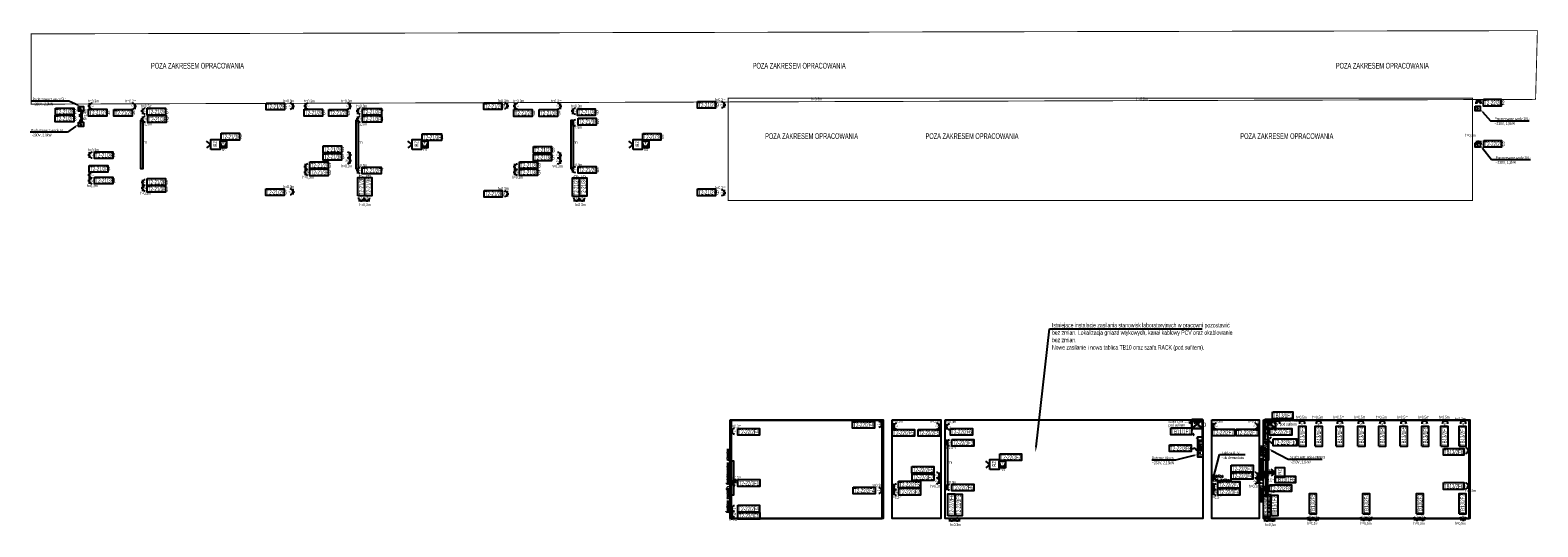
# Model space of a CAD drawing. Header units: millimetres. Extents: x -87753 to 24518, y -168099 to -8913.
# Tile 4 of 4: x -16617 to -8102, y -86170 to -83367. Entities that reach past the tile are written whole.
import ezdxf
from ezdxf import colors
from ezdxf.entities.mleader import LeaderData, LeaderLine
from ezdxf.math import Vec2, Vec3

# ---------------------------------------------------------------- set-up
doc = ezdxf.new("R2010")
doc.units = ezdxf.units.MM
doc.linetypes.add('ACAD_ISO03W100', pattern=[30, 12, -18])
doc.linetypes.add('KRESKOWA', pattern=[0.75, 0.5, -0.25])
doc.layers.get('Defpoints').update_dxf_attribs({"color": 6})
for name, color, linetype, lineweight in [('#Tekst', 7, 'Continuous', 15), ('$EL_Tekst', 7, 'Continuous', 20), ('$IT_projektowane szafy LAN salowe', 104, 'Continuous', 30)]:
    doc.layers.add(name, color=color, linetype=linetype, lineweight=lineweight)
for name, color, linetype in [('$EL_Gniazda', 142, 'Continuous'), ('$EL_kanaly_DLP', 35, 'CENT_Listwy kablowe'), ('$EL_Nr obwodu', 170, 'Continuous'), ('$EL_Wypust silowy', 202, 'Continuous'), ('$EL_Zakres-wyłączenie', 10, 'KRESKOWA'), ('E_Tablice', 6, 'Continuous'), ('E_Tekst', 7, 'Continuous')]:
    doc.layers.add(name, color=color, linetype=linetype)
doc.styles.add('ROMANS', font='romans.shx', dxfattribs={"width": 0.8})
doc.styles.get("Standard").update_dxf_attribs({"font": 'ARIALN.TTF', "width": 0.8})
doc.styles.add('XR_1001_cowent_H_przyziemie_K$0$Standard', font='simplex.shx', dxfattribs={"width": 0.8})
doc.linetypes.add('CENT_Listwy kablowe', pattern='A,250,-100,["LK",Standard,S=100,R=0,X=-100,Y=-50],-100', length=450)
doc.dimstyles.new('XR_1001_cowent_H_przyziemie_K$0$SANIT', dxfattribs={"dimscale": 100, "dimtxt": 2.3, "dimasz": 2, "dimexe": 0, "dimexo": 0, "dimgap": 0.5, "dimtad": 0, "dimzin": 1, "dimdsep": 46, "dimtxsty": 'XR_1001_cowent_H_przyziemie_K$0$Standard', "dimcen": 0, "dimdle": 1.25, "dimclrd": 256, "dimclre": 256, "dimclrt": 256, "dimadec": 0, "dimazin": 0, "dimtfac": 1.125, "dimtmove": 0, "dimatfit": 3, "dimfxl": 1.25, "dimtvp": 1, "dimlwd": -1, "dimarcsym": 0})

# ---------------------------------------------------------------- blocks, each defined once
blk = doc.blocks.new('2xgn_1f_kodowane')
at = {"linetype": 'Continuous'}
for p, q in [((-0.16, 0.08), (0.16, 0.08)), ((0, 0.08), (0, 0))]:
    blk.add_line(p, q, dxfattribs=at)
blk.add_arc((0, 0.24), 0.16, 180, 0, dxfattribs=at)
at = {"color": 1, "width": 0.6}
blk.add_text('2K', height=0.15, dxfattribs=at).set_placement((-0.077, 0.18))
blk = doc.blocks.new('2xgn 1-faz_p-t_IP20')
at = {"linetype": 'Continuous'}
for p, q in [((-0.16, 0.08), (0.16, 0.08)), ((0, 0.08), (0, 0))]:
    blk.add_line(p, q, dxfattribs=at)
blk.add_arc((0, 0.24), 0.16, 180, 0, dxfattribs=at)
at = {"color": 7, "width": 0.6}
blk.add_text('2', height=0.15, dxfattribs=at).set_placement((-0.036, 0.168))
blk = doc.blocks.new('Klimatyzacja_wewn.')
at = {"color": 7, "lineweight": 25}
blk.add_lwpolyline([(-115.8, 27.3), (0, 27.3), (0, 0), (-115.8, 0)], close=True, dxfattribs=at)
at = {"layer": 'E_Tekst', "color": 7, "linetype": 'Continuous', "style": 'ROMANS', "width": 0.7}
blk.add_text('KLIMA (w)', height=16, dxfattribs=at).set_placement((-99.7, 6.5))
blk = doc.blocks.new('gn 1-faz_p-t_IP44')
at = {"linetype": 'Continuous'}
for p, q in [((-0.16, 0.08), (0.16, 0.08)), ((0, 0.08), (0, 0))]:
    blk.add_line(p, q, dxfattribs=at)
for radius in [0.16, 0.122]:
    blk.add_arc((0, 0.24), radius, 180, 0, dxfattribs=at)
blk = doc.blocks.new('3TL+NP')
at = {"ltscale": 2}
for points in [[(0, 0), (39, 0), (39, 35), (0, 35)], [(0, 35), (39, 35), (39, 0), (0, 0)]]:
    blk.add_lwpolyline(points, close=True, dxfattribs=at)
for points in [[(0, 35), (39, 0), (39, 0)], [(0, 0), (39, 35), (39, 35)]]:
    blk.add_lwpolyline(points, dxfattribs=at)
blk = doc.blocks.new('4xGN-1f_kodowane')
at = {"linetype": 'Continuous'}
for p, q in [((-0.16, 0.08), (0.16, 0.08)), ((0, 0.08), (0, 0))]:
    blk.add_line(p, q, dxfattribs=at)
blk.add_arc((0, 0.24), 0.16, 180, 0, dxfattribs=at)
at = {"color": 1, "width": 0.6}
blk.add_text('4K', height=0.15, dxfattribs=at).set_placement((-0.077, 0.167))
blk = doc.blocks.new('G$C90C16F1A')
at = {"layer": '$IT_projektowane szafy LAN salowe'}
for p, q in [((-50, 60), (0, 0)), ((-50, 0), (0, 60))]:
    blk.add_line(p, q, dxfattribs=at)
blk.add_lwpolyline([(-50, 0), (-110, 0)], dxfattribs=at)
blk.add_lwpolyline([(-50, 60), (0, 60), (0, 0), (-50, 0)], close=True, dxfattribs=at)
at = {"layer": '$IT_projektowane szafy LAN salowe', "linetype": 'ACAD_ISO03W100'}
blk.add_arc((-53.4, 3.4), 56.7, 86.54827, 183.45173, dxfattribs=at)
blk = doc.blocks.new('wypust 1-faz')
at = {"linetype": 'Continuous'}
blk.add_hatch(color=256, dxfattribs=at).paths.add_polyline_path([(-0.11, -0.06, 1), (-0.11, 0.06, 1)])
at = {"color": 7, "linetype": 'Continuous'}
blk.add_line((-0.4, 0.04), (-0.31, -0.12), dxfattribs=at)
at = {"linetype": 'Continuous'}
for p, q in [((-0.22, 0), (-0.27, 0)), ((0, 0), (-0.22, 0)), ((0, 0), (-0.22, 0))]:
    blk.add_line(p, q, dxfattribs=at)
blk.add_circle((-0.11, 0), 0.0585, dxfattribs=at)
at = {"linetype": 'Continuous', "start_tangent": (-1, 0), "end_tangent": (-1, 0)}
blk.add_spline([(-0.27, 0), (-0.43, -0.09), (-0.56, 0.06), (-0.71, -0.01)], degree=3, dxfattribs=at)
blk = doc.blocks.new('gn_1f_kodowane')
at = {"linetype": 'Continuous'}
for p, q in [((-0.16, 0.08), (0.16, 0.08)), ((0, 0.08), (0, 0))]:
    blk.add_line(p, q, dxfattribs=at)
blk.add_arc((0, 0.24), 0.16, 180, 0, dxfattribs=at)
at = {"color": 1, "width": 0.6}
blk.add_text('K', height=0.15, dxfattribs=at).set_placement((-0.041, 0.187))
blk = doc.blocks.new('Rzutnik')
at = {"color": 7}
blk.add_lwpolyline([(-55.9, 52.2), (0, 52.2), (0, 0), (-55.9, 0)], close=True, dxfattribs=at)
for points in [[(-28, 52.2), (-47.5, 76.4)], [(-28, 52.2), (-8.4, 76.4)]]:
    blk.add_lwpolyline(points, dxfattribs=at)
at = {"insert": (-39.4, 38.1), "char_height": 20, "width": 30.636, "attachment_point": 1}
blk.add_mtext('RZ', dxfattribs=at)
blk = doc.blocks.new('Ekran')
blk.add_lwpolyline([(-275.5, 12), (0, 12), (0, 0), (-275.5, 0)], close=True)
at = {"insert": (-155.9, 35.7), "char_height": 20, "width": 30.636, "attachment_point": 1}
blk.add_mtext('E', dxfattribs=at)
blk = doc.blocks.new('podgrzewacz')
at = {"color": 7}
blk.add_lwpolyline([(-56, 52), (0, 52), (0, 0), (-56, 0)], close=True, dxfattribs=at)
blk.add_leader([(-34, 5), (-24, 32), (-36, 26), (-28, 48)], dimstyle='XR_1001_cowent_H_przyziemie_K$0$SANIT', override={"dimasz": 0.1}, dxfattribs=at)

msp = doc.modelspace()

# ---------------------------------------------------------------- linework, layer by layer
at = {"layer": '$EL_Gniazda', "color": 7}
for points in [[(-15543.5, -84030), (-15543.5, -83993.1), (-15507.9, -83993.1), (-15507.9, -84030)], [(-14406.6, -84030), (-14406.6, -83993.1), (-14371, -83993.1), (-14371, -84030)], [(-13159.3, -84030), (-13159.3, -83993.1), (-13123.6, -83993.1), (-13123.6, -84030)], [(-11143.5, -85836.3), (-11143.5, -85799.4), (-11107.9, -85799.4), (-11107.9, -85836.3)]]:
    msp.add_lwpolyline(points, close=True, dxfattribs=at)
at = {"layer": '$EL_kanaly_DLP', "ltscale": 0.1}
for points in [[(-11804.5, -85570.2), (-12657.8, -85570.2), (-12657.8, -86123.4), (-11805.2, -86123.4), (-11805.2, -85570.2)], [(-8489.8, -85570.2), (-9628.7, -85570.2), (-9628.7, -86123.4), (-8490.5, -86123.4), (-8490.5, -85570.2)]]:
    msp.add_lwpolyline(points, dxfattribs=at)
at = {"layer": '$EL_Nr obwodu', "linetype": 'Continuous', "flags": 128}
for points in [[(-15284.2, -83777.9), (-15180.9, -83777.9), (-15180.9, -83816.2), (-15284.2, -83816.2), (-15284.2, -83777.9)], [(-14053.9, -83776.6), (-13952.5, -83776.6), (-13952.5, -83815), (-14053.9, -83815), (-14053.9, -83776.6)], [(-12847.6, -83769.2), (-12746.6, -83769.2), (-12746.6, -83807.5), (-12847.6, -83807.5), (-12847.6, -83769.2)], [(-8409.4, -83756.5), (-8308.1, -83756.5), (-8308.1, -83794.9), (-8409.4, -83794.9), (-8409.4, -83756.5)], [(-16475, -83846.6), (-16371.1, -83846.6), (-16371.1, -83885), (-16475, -83885), (-16475, -83846.6)], [(-16474.2, -83807.2), (-16370.3, -83807.2), (-16370.3, -83845.5), (-16474.2, -83845.5), (-16474.2, -83807.2)], [(-16287, -83813.1), (-16183.2, -83813.1), (-16183.2, -83851.4), (-16287, -83851.4), (-16287, -83813.1)], [(-16143.9, -83814.3), (-16040.1, -83814.3), (-16040.1, -83852.7), (-16143.9, -83852.7), (-16143.9, -83814.3)], [(-15955.5, -83807.9), (-15851.6, -83807.9), (-15851.6, -83846.2), (-15955.5, -83846.2), (-15955.5, -83807.9)], [(-15068.8, -83813.5), (-14965.5, -83813.5), (-14965.5, -83851.8), (-15068.8, -83851.8), (-15068.8, -83813.5)], [(-14929.4, -83814.7), (-14826.1, -83814.7), (-14826.1, -83853), (-14929.4, -83853), (-14929.4, -83814.7)], [(-14740.7, -83808.7), (-14633, -83808.7), (-14633, -83847), (-14740.7, -83847), (-14740.7, -83808.7)], [(-13884.7, -83815), (-13782.4, -83815), (-13782.4, -83853.3), (-13884.7, -83853.3), (-13884.7, -83815)], [(-13741.6, -83815), (-13639.3, -83815), (-13639.3, -83853.3), (-13741.6, -83853.3), (-13741.6, -83815)], [(-13526.5, -83810.1), (-13425.4, -83810.1), (-13425.4, -83848.4), (-13526.5, -83848.4), (-13526.5, -83810.1)], [(-14962.1, -84020.1), (-14858.8, -84020.1), (-14858.8, -84058.5), (-14962.1, -84058.5), (-14962.1, -84020.1)], [(-13774.1, -84023.5), (-13671.8, -84023.5), (-13671.8, -84061.8), (-13774.1, -84061.8), (-13774.1, -84023.5)], [(-8407.8, -83989.3), (-8306.5, -83989.3), (-8306.5, -84027.6), (-8407.8, -84027.6), (-8407.8, -83989.3)], [(-16254, -84053), (-16150.1, -84053), (-16150.1, -84091.4), (-16254, -84091.4), (-16254, -84053)], [(-15036.5, -84110.1), (-14933.2, -84110.1), (-14933.2, -84148.4), (-15036.5, -84148.4), (-15036.5, -84110.1)], [(-13853.6, -84109.6), (-13751.3, -84109.6), (-13751.3, -84148), (-13853.6, -84148), (-13853.6, -84109.6)], [(-16282.7, -84130.3), (-16178.8, -84130.3), (-16178.8, -84168.6), (-16282.7, -84168.6), (-16282.7, -84130.3)], [(-15956.4, -84204.4), (-15852.6, -84204.4), (-15852.6, -84242.7), (-15956.4, -84242.7), (-15956.4, -84204.4)], [(-14766.4, -84302.3), (-14766.4, -84199), (-14728, -84199), (-14728, -84302.3), (-14766.4, -84302.3)], [(-14741.6, -84140.2), (-14633.9, -84140.2), (-14633.9, -84178.5), (-14741.6, -84178.5), (-14741.6, -84140.2)], [(-13553.8, -84304.9), (-13553.8, -84200.9), (-13515.5, -84200.9), (-13515.5, -84304.9), (-13553.8, -84304.9)], [(-13522.2, -84136), (-13421.1, -84136), (-13421.1, -84174.3), (-13522.2, -84174.3), (-13522.2, -84136)], [(-15286.1, -84261.7), (-15182.8, -84261.7), (-15182.8, -84300), (-15286.1, -84300), (-15286.1, -84261.7)], [(-14053.3, -84271.1), (-13951.2, -84271.1), (-13951.2, -84309.5), (-14053.3, -84309.5), (-14053.3, -84271.1)], [(-12847.6, -84262.9), (-12746.6, -84262.9), (-12746.6, -84301.2), (-12847.6, -84301.2), (-12847.6, -84262.9)], [(-11972.3, -85574.9), (-11848.5, -85574.9), (-11848.5, -85613.2), (-11972.3, -85613.2), (-11972.3, -85574.9)], [(-12620.6, -85614.5), (-12497.1, -85614.5), (-12497.1, -85652.8), (-12620.6, -85652.8), (-12620.6, -85614.5)], [(-11745.7, -85619.9), (-11621.9, -85619.9), (-11621.9, -85658.2), (-11745.7, -85658.2), (-11745.7, -85619.9)], [(-11602.4, -85620.6), (-11478.6, -85620.6), (-11478.6, -85659), (-11602.4, -85659), (-11602.4, -85620.6)], [(-11419, -85614.5), (-11295.2, -85614.5), (-11295.2, -85652.9), (-11419, -85652.9), (-11419, -85614.5)], [(-9939.4, -85618.1), (-9815.6, -85618.1), (-9815.6, -85656.4), (-9939.4, -85656.4), (-9939.4, -85618.1)], [(-9805.2, -85618.5), (-9681.4, -85618.5), (-9681.4, -85656.8), (-9805.2, -85656.8), (-9805.2, -85618.5)], [(-9615, -85614.4), (-9491.3, -85614.4), (-9491.3, -85652.7), (-9615, -85652.7), (-9615, -85614.4)], [(-10182.7, -85706.8), (-10058.9, -85706.8), (-10058.9, -85745.2), (-10182.7, -85745.2), (-10182.7, -85706.8)], [(-9595.9, -85673.8), (-9463.4, -85673.8), (-9463.4, -85712.2), (-9595.9, -85712.2), (-9595.9, -85673.8)], [(-11636.5, -85828.9), (-11512.7, -85828.9), (-11512.7, -85867.2), (-11636.5, -85867.2), (-11636.5, -85828.9)], [(-9833.9, -85822.9), (-9710.1, -85822.9), (-9710.1, -85861.2), (-9833.9, -85861.2), (-9833.9, -85822.9)], [(-11712.6, -85912.3), (-11588.8, -85912.3), (-11588.8, -85950.7), (-11712.6, -85950.7), (-11712.6, -85912.3)], [(-9908.6, -85913.7), (-9784.8, -85913.7), (-9784.8, -85952.1), (-9908.6, -85952.1), (-9908.6, -85913.7)], [(-11968, -85946.1), (-11844.7, -85946.1), (-11844.7, -85984.4), (-11968, -85984.4), (-11968, -85946.1)], [(-11433.2, -86108.4), (-11433.2, -85984.6), (-11394.9, -85984.6), (-11394.9, -86108.4), (-11433.2, -86108.4)], [(-11411.9, -85928.3), (-11288.1, -85928.3), (-11288.1, -85966.6), (-11411.9, -85966.6), (-11411.9, -85928.3)], [(-9651, -86112.2), (-9651, -85988.4), (-9612.7, -85988.4), (-9612.7, -86112.2), (-9651, -86112.2)], [(-9617, -85932.9), (-9493.2, -85932.9), (-9493.2, -85971.2), (-9617, -85971.2), (-9617, -85932.9)], [(-12620.6, -86048.6), (-12497, -86048.6), (-12497, -86086.9), (-12620.6, -86086.9), (-12620.6, -86048.6)]]:
    msp.add_lwpolyline(points, dxfattribs=at)
at = {"layer": '$EL_Nr obwodu', "color": 10, "linetype": 'Continuous', "flags": 128}
for points in [[(-15953, -83849.1), (-15849.2, -83849.1), (-15849.2, -83887.4), (-15953, -83887.4), (-15953, -83849.1)], [(-14740.7, -83848.1), (-14633, -83848.1), (-14633, -83886.5), (-14740.7, -83886.5), (-14740.7, -83848.1)], [(-13522.2, -83863.9), (-13421.1, -83863.9), (-13421.1, -83902.2), (-13522.2, -83902.2), (-13522.2, -83863.9)], [(-15538.4, -83949), (-15434.6, -83949), (-15434.6, -83987.3), (-15538.4, -83987.3), (-15538.4, -83949)], [(-14402.2, -83951.1), (-14294.5, -83951.1), (-14294.5, -83989.4), (-14402.2, -83989.4), (-14402.2, -83951.1)], [(-13156.9, -83949.4), (-13055.9, -83949.4), (-13055.9, -83987.7), (-13156.9, -83987.7), (-13156.9, -83949.4)], [(-14961.7, -84062), (-14858.3, -84062), (-14858.3, -84100.3), (-14961.7, -84100.3), (-14961.7, -84062)], [(-13774.6, -84065.8), (-13672.3, -84065.8), (-13672.3, -84104.1), (-13774.6, -84104.1), (-13774.6, -84065.8)], [(-16252.9, -84195.6), (-16149, -84195.6), (-16149, -84233.9), (-16252.9, -84233.9), (-16252.9, -84195.6)], [(-15036.8, -84150.2), (-14933.5, -84150.2), (-14933.5, -84188.5), (-15036.8, -84188.5), (-15036.8, -84150.2)], [(-14725.9, -84302.2), (-14725.9, -84198.8), (-14687.5, -84198.8), (-14687.5, -84302.2), (-14725.9, -84302.2)], [(-13853.8, -84149.4), (-13751.5, -84149.4), (-13751.5, -84187.7), (-13853.8, -84187.7), (-13853.8, -84149.4)], [(-13512, -84304.6), (-13512, -84200.6), (-13473.7, -84200.6), (-13473.7, -84304.6), (-13512, -84304.6)], [(-15956.9, -84243.7), (-15853, -84243.7), (-15853, -84282), (-15956.9, -84282), (-15956.9, -84243.7)], [(-9598.4, -85521.8), (-9484.8, -85521.8), (-9484.8, -85560.1), (-9600.5, -85560.1), (-9600.5, -85521.8)], [(-10174.5, -85612.1), (-10058.8, -85612.1), (-10058.8, -85650.4), (-10174.5, -85650.4), (-10174.5, -85612.1)], [(-9450.9, -85714.8), (-9450.9, -85601.2), (-9412.6, -85601.2), (-9412.6, -85716.9), (-9450.9, -85716.9)], [(-9358.8, -85714.8), (-9358.8, -85601.2), (-9320.5, -85601.2), (-9320.5, -85716.9), (-9358.8, -85716.9)], [(-9240.2, -85714.8), (-9240.2, -85601.2), (-9201.8, -85601.2), (-9201.8, -85716.9), (-9240.2, -85716.9)], [(-9117.9, -85714.8), (-9117.9, -85601.2), (-9079.5, -85601.2), (-9079.5, -85716.9), (-9117.9, -85716.9)], [(-9000.4, -85714.8), (-9000.4, -85601.2), (-8962.1, -85601.2), (-8962.1, -85716.9), (-9000.4, -85716.9)], [(-8878.5, -85714.8), (-8878.5, -85601.2), (-8840.1, -85601.2), (-8840.1, -85716.9), (-8878.5, -85716.9)], [(-8757.1, -85714.8), (-8757.1, -85601.2), (-8718.8, -85601.2), (-8718.8, -85716.9), (-8757.1, -85716.9)], [(-8648.9, -85714.8), (-8648.9, -85601.2), (-8610.5, -85601.2), (-8610.5, -85716.9), (-8648.9, -85716.9)], [(-8546.5, -85714.8), (-8546.5, -85601.2), (-8508.2, -85601.2), (-8508.2, -85716.9), (-8546.5, -85716.9)], [(-11410.7, -85676.4), (-11287.7, -85676.4), (-11287.7, -85714.8), (-11410.7, -85714.8), (-11410.7, -85676.4)], [(-8632.9, -85727.8), (-8519.3, -85727.8), (-8519.3, -85766.2), (-8635, -85766.2), (-8635, -85727.8)], [(-11140.4, -85757.1), (-11017.4, -85757.1), (-11017.4, -85795.5), (-11140.4, -85795.5), (-11140.4, -85757.1)], [(-12619.3, -85903.8), (-12496.3, -85903.8), (-12496.3, -85942.2), (-12619.3, -85942.2), (-12619.3, -85903.8)], [(-11636.3, -85870.1), (-11513.3, -85870.1), (-11513.3, -85908.4), (-11636.3, -85908.4), (-11636.3, -85870.1)], [(-9833.7, -85863), (-9710.7, -85863), (-9710.7, -85901.4), (-9833.7, -85901.4), (-9833.7, -85863)], [(-9584.1, -85883.2), (-9470.4, -85883.2), (-9470.4, -85921.5), (-9586.1, -85921.5), (-9586.1, -85883.2)], [(-11711.5, -85952.7), (-11588.4, -85952.7), (-11588.4, -85991), (-11711.5, -85991), (-11711.5, -85952.7)], [(-11392.3, -86108.2), (-11392.3, -85985.2), (-11353.9, -85985.2), (-11353.9, -86108.2), (-11392.3, -86108.2)], [(-9908.4, -85953.7), (-9785.3, -85953.7), (-9785.3, -85992.1), (-9908.4, -85992.1), (-9908.4, -85953.7)], [(-9608.7, -86105), (-9608.7, -85991.4), (-9570.4, -85991.4), (-9570.4, -86107.1), (-9608.7, -86107.1)], [(-9391.7, -86095.8), (-9391.7, -85982.2), (-9353.4, -85982.2), (-9353.4, -86097.8), (-9391.7, -86097.8)], [(-9090.5, -86095.8), (-9090.5, -85982.2), (-9052.2, -85982.2), (-9052.2, -86097.8), (-9090.5, -86097.8)], [(-8787.2, -86095.8), (-8787.2, -85982.2), (-8748.9, -85982.2), (-8748.9, -86097.8), (-8787.2, -86097.8)], [(-8632.9, -85920.7), (-8519.3, -85920.7), (-8519.3, -85959), (-8635, -85959), (-8635, -85920.7)], [(-8546.5, -86095.8), (-8546.5, -85982.2), (-8508.2, -85982.2), (-8508.2, -86097.8), (-8546.5, -86097.8)], [(-12619.3, -86088.9), (-12496.3, -86088.9), (-12496.3, -86127.2), (-12619.3, -86127.2), (-12619.3, -86088.9)]]:
    msp.add_lwpolyline(points, dxfattribs=at)
at = {"layer": '$EL_Zakres-wyłączenie', "ltscale": 100, "const_width": 5}
for points in [[(-16611.3, -83387.6), (-8104.4, -83369.3), (-8114.7, -83757.4), (-16611, -83784.4)], [(-12674.2, -83751), (-8471.1, -83751), (-8471.1, -84328), (-12674.2, -84328)]]:
    msp.add_lwpolyline(points, close=True, dxfattribs=at)
at = {"layer": 'Defpoints'}
for points in [[(-12662.8, -85565.4), (-11800, -85565.4), (-11800, -86123.4), (-12662.8, -86123.4)], [(-11747.8, -85565.4), (-11473.8, -85565.4), (-11473.8, -86122.4), (-11747.8, -86122.4)], [(-11448.8, -85565.4), (-9994.7, -85565.4), (-9994.7, -86123.4), (-11448.8, -86123.4)], [(-9942.5, -85565.4), (-9675.9, -85565.4), (-9675.9, -86122.4), (-9942.5, -86122.4)], [(-9650.9, -85565.4), (-8485.3, -85565.4), (-8485.3, -86123.5), (-9650.9, -86123.5)]]:
    msp.add_lwpolyline(points, close=True, dxfattribs=at)
at = {"layer": 'E_Tablice'}
msp.add_lwpolyline([(-12662.8, -85797.1), (-12644.7, -85797.1), (-12644.7, -85991.9), (-12662.8, -85991.9)], close=True, dxfattribs=at)
at = {"layer": 'E_Tablice', "color": 6}
for points in [[(-9584, -85858.9), (-9650.9, -85858.9)], [(-9584, -85868.2), (-9650.9, -85868.2)]]:
    msp.add_lwpolyline(points, dxfattribs=at)

# ---------------------------------------------------------------- block references
at = {"layer": '$EL_Gniazda', "xscale": 100, "yscale": 100, "zscale": 100}
for name, p, rotation in [('2xgn 1-faz_p-t_IP20', (-16290.8, -83795.3), 270), ('2xgn 1-faz_p-t_IP20', (-16016.2, -83796.1), 89.99999999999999), ('2xgn 1-faz_p-t_IP20', (-15124.1, -83795.7), 89.99999999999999), ('2xgn 1-faz_p-t_IP20', (-15071.9, -83795.3), 270), ('2xgn 1-faz_p-t_IP20', (-14801.3, -83796.1), 89.99999999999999), ('2xgn 1-faz_p-t_IP20', (-13913.7, -83793.6), 89.99999999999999), ('2xgn 1-faz_p-t_IP20', (-13888.7, -83795.3), 270), ('2xgn 1-faz_p-t_IP20', (-13614.1, -83796.1), 89.99999999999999), ('2xgn 1-faz_p-t_IP20', (-12687.8, -83787.9), 89.99999999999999), ('gn 1-faz_p-t_IP44', (-8436.8, -83759.1), 180), ('gn 1-faz_p-t_IP44', (-16315.8, -83831.5), 90), ('gn 1-faz_p-t_IP44', (-16315.8, -83865), 90), ('2xgn 1-faz_p-t_IP20', (-15991.1, -83824), 270), ('gn_1f_kodowane', (-15991.1, -83869.7), 270), ('2xgn 1-faz_p-t_IP20', (-14776.4, -83824), 270), ('gn_1f_kodowane', (-14776.4, -83869.7), 270), ('2xgn 1-faz_p-t_IP20', (-13561.8, -83824), 270), ('gn_1f_kodowane', (-13561.8, -83889.3), 270), ('gn 1-faz_p-t_IP44', (-8436.8, -83989.1), 180), ('2xgn 1-faz_p-t_IP20', (-16290.8, -84071.8), 270), ('2xgn 1-faz_p-t_IP20', (-15071.9, -84137.3), 270), ('2xgn_1f_kodowane', (-14801.4, -84103.3), 89.99999999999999), ('2xgn 1-faz_p-t_IP20', (-14801.4, -84071.3), 89.99999999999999), ('2xgn 1-faz_p-t_IP20', (-13888.7, -84137.3), 270), ('2xgn_1f_kodowane', (-13614, -84104.3), 89.99999999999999), ('2xgn 1-faz_p-t_IP20', (-13614, -84072.3), 89.99999999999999), ('2xgn 1-faz_p-t_IP20', (-16290.8, -84185.2), 270), ('2xgn_1f_kodowane', (-16290.8, -84217.2), 270), ('2xgn 1-faz_p-t_IP20', (-15990.6, -84226.9), 270), ('2xgn_1f_kodowane', (-15071.9, -84169.3), 270), ('2xgn 1-faz_p-t_IP20', (-14776.4, -84159), 270), ('2xgn_1f_kodowane', (-13888.7, -84169.3), 270), ('2xgn 1-faz_p-t_IP20', (-13561.8, -84154.2), 270), ('2xgn_1f_kodowane', (-15990.6, -84258.9), 270), ('2xgn 1-faz_p-t_IP20', (-15124.1, -84279.1), 89.99999999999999), ('2xgn 1-faz_p-t_IP20', (-13913.7, -84289.7), 89.99999999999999), ('2xgn 1-faz_p-t_IP20', (-12687.8, -84284.1), 89.99999999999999), ('2xgn 1-faz_p-t_IP20', (-11800, -85591.5), 89.99999999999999), ('gn_1f_kodowane', (-10053.1, -85565.4), 180), ('gn_1f_kodowane', (-9574.2, -85565.4), 180), ('2xgn_1f_kodowane', (-9432.4, -85565.4), 180), ('2xgn_1f_kodowane', (-9339.9, -85565.4), 180), ('2xgn_1f_kodowane', (-9219.9, -85565.4), 180), ('2xgn_1f_kodowane', (-9101.1, -85565.4), 180), ('2xgn_1f_kodowane', (-8980.2, -85565.4), 180), ('2xgn_1f_kodowane', (-8860.4, -85565.4), 180), ('2xgn_1f_kodowane', (-8741.5, -85565.4), 180), ('2xgn_1f_kodowane', (-8625.6, -85565.4), 180), ('2xgn_1f_kodowane', (-8523.1, -85565.4), 180), ('2xgn 1-faz_p-t_IP20', (-12662.8, -85630.4), 270), ('2xgn 1-faz_p-t_IP20', (-11747.8, -85601.6), 270), ('2xgn 1-faz_p-t_IP20', (-11473.3, -85602.4), 89.99999999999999), ('2xgn 1-faz_p-t_IP20', (-11448.8, -85605.1), 270), ('2xgn 1-faz_p-t_IP20', (-9942.5, -85601.6), 270), ('2xgn 1-faz_p-t_IP20', (-9675.9, -85602.4), 89.99999999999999), ('2xgn 1-faz_p-t_IP20', (-9650.9, -85630.4), 270), ('gn_1f_kodowane', (-11448.8, -85695.6), 270), ('2xgn_1f_kodowane', (-8486.1, -85739.2), 90), ('2xgn_1f_kodowane', (-12658.8, -85920.4), 270), ('2xgn_1f_kodowane', (-11473.8, -85910.5), 89.99999999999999), ('2xgn 1-faz_p-t_IP20', (-11473.8, -85878.5), 89.99999999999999), ('2xgn_1f_kodowane', (-9675.9, -85910.5), 89.99999999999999), ('2xgn 1-faz_p-t_IP20', (-9675.9, -85878.5), 89.99999999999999), ('2xgn_1f_kodowane', (-9650.9, -85880.9), 270), ('2xgn 1-faz_p-t_IP20', (-11800, -85964.4), 89.99999999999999), ('2xgn 1-faz_p-t_IP20', (-11747.8, -85943.7), 270), ('2xgn_1f_kodowane', (-11747.8, -85975.7), 270), ('2xgn 1-faz_p-t_IP20', (-11448.8, -85947), 270), ('2xgn 1-faz_p-t_IP20', (-9942.5, -85943.7), 270), ('2xgn_1f_kodowane', (-9942.5, -85975.7), 270), ('2xgn 1-faz_p-t_IP20', (-9650.9, -85954.3), 270), ('2xgn_1f_kodowane', (-8486.1, -85938.8), 90), ('2xgn 1-faz_p-t_IP20', (-12662.8, -86067.1), 270), ('2xgn_1f_kodowane', (-12662.8, -86099.1), 270)]:
    msp.add_blockref(name, p, dxfattribs=dict(at, rotation=rotation))
for name, p in [('gn_1f_kodowane', (-15525.7, -84030)), ('gn_1f_kodowane', (-14388.8, -84030)), ('gn_1f_kodowane', (-13141.5, -84030)), ('2xgn 1-faz_p-t_IP20', (-14747.2, -84336.1)), ('2xgn_1f_kodowane', (-14715.2, -84336.1)), ('2xgn 1-faz_p-t_IP20', (-13532.1, -84336.1)), ('2xgn_1f_kodowane', (-13500.1, -84336.1)), ('gn_1f_kodowane', (-11125.7, -85836.3)), ('2xgn 1-faz_p-t_IP20', (-11412.5, -86142.4)), ('2xgn_1f_kodowane', (-11380.5, -86142.4)), ('2xgn 1-faz_p-t_IP20', (-9632.7, -86142.4)), ('2xgn_1f_kodowane', (-9600.7, -86142.4)), ('2xgn_1f_kodowane', (-9354.8, -86137.4)), ('2xgn_1f_kodowane', (-9054.6, -86137.4)), ('2xgn_1f_kodowane', (-8754, -86137.4))]:
    msp.add_blockref(name, p, dxfattribs=at)
at = {"layer": '$EL_Gniazda', "xscale": 100, "yscale": 100}
for p in [(-9386.8, -86137.4), (-9086.6, -86137.4), (-8785.8, -86137.4), (-8524.3, -86137.4)]:
    msp.add_blockref('4xGN-1f_kodowane', p, dxfattribs=at)
at = {"layer": '$EL_Wypust silowy', "xscale": 80, "yscale": 80, "zscale": 0.1}
msp.add_blockref('wypust 1-faz', (-9994.7, -85730.1), dxfattribs=at)
at = {"layer": '$EL_Wypust silowy', "xscale": 80, "yscale": 80, "zscale": 0.1, "rotation": 180}
msp.add_blockref('wypust 1-faz', (-9650.9, -85692.8), dxfattribs=at)
at = {"layer": '$IT_projektowane szafy LAN salowe', "rotation": 90.00000000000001}
msp.add_blockref('G$C90C16F1A', (-9995.7, -85565.1), dxfattribs=at)
at = {"layer": '$IT_projektowane szafy LAN salowe', "xscale": -1, "rotation": 270}
msp.add_blockref('G$C90C16F1A', (-9643.3, -85565.1), dxfattribs=at)
at = {"color": 6, "lineweight": 90, "xscale": 0.5, "yscale": 0.5, "zscale": 0.5}
for p in [(-16316.2, -83824), (-8427.4, -83821.6), (-16315.8, -83911.3), (-8427.4, -84027.9)]:
    msp.add_blockref('podgrzewacz', p, dxfattribs=at)
at = {"layer": 'E_Tablice', "color": 6, "lineweight": 90}
for name, p, rotation in [('Ekran', (-15992.1, -84149.8), 270), ('Ekran', (-14776.4, -84149.8), 270), ('Ekran', (-13561.8, -84149.8), 270), ('Rzutnik', (-15543.9, -83984.1), 89.99999999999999), ('Rzutnik', (-14406.6, -83984.1), 89.99999999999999), ('Rzutnik', (-13159.7, -83984.1), 89.99999999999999), ('Ekran', (-11448.8, -85956.1), 270), ('Klimatyzacja_wewn.', (-10022.1, -85777.6), 270), ('Klimatyzacja_wewn.', (-9623.5, -85677.6), 89.99999999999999), ('Ekran', (-9650.9, -85998.7), 270), ('Rzutnik', (-11143.9, -85790.4), 89.99999999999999), ('Rzutnik', (-9531.8, -85835.5), 89.99999999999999)]:
    msp.add_blockref(name, p, dxfattribs=dict(at, rotation=rotation))
at = {"layer": 'E_Tablice', "yscale": 0.3, "zscale": 10}
for p, rotation in [((-9999.5, -85565.4), 180), ((-9599.7, -85565.4), 180), ((-9932, -85965.6), 90)]:
    msp.add_blockref('3TL+NP', p, dxfattribs=dict(at, rotation=rotation))

# ---------------------------------------------------------------- texts
at = {"layer": '$EL_Nr obwodu', "color": 7, "width": 0.7}
for s, p in [('T2-21/2F5', (-15279.9, -83810)), ('T2-21/2F7', (-14049.6, -83808.8)), ('T2-21/2F9', (-12843.4, -83801.3)), ('T2-22/2F2', (-8405.2, -83788.6)), ('T2-21/2F3', (-16470.7, -83878.7)), ('T2-21/2F2', (-16469.9, -83839.3)), ('T2-21/2F4', (-16282.7, -83845.2)), ('T2-21/2F4', (-16139.6, -83846.4)), ('T2-21/2F5', (-15951.2, -83840)), ('T2-21/2F6', (-15064.5, -83845.6)), ('T2-21/2F6', (-14925.1, -83846.8)), ('T2-21/2F7', (-14736.4, -83840.8)), ('T2-21/2F8', (-13880.4, -83847.1)), ('T2-21/2F8', (-13737.3, -83847.1)), ('T2-21/2F9', (-13522.2, -83842.2)), ('T2-21/2F6', (-14957.8, -84052.2)), ('T2-21/2F8', (-13769.8, -84055.6)), ('T2-22/2F3', (-8403.5, -84021.4)), ('T2-21/2F4', (-16249.7, -84085.1)), ('T2-21/2F6', (-15032.2, -84142.2)), ('T2-21/2F8', (-13849.3, -84141.7)), ('T2-21/2F4', (-16278.4, -84162.4)), ('T2-21/2F5', (-15952.1, -84236.5)), ('T2-21/2F7', (-14737.3, -84172.3)), ('T2-21/2F9', (-13517.9, -84168.1)), ('T2-21/2F5', (-15281.8, -84293.8)), ('T2-21/2F7', (-14049, -84303.3)), ('T2-21/2F9', (-12843.4, -84295)), ('T2-22/2F4', (-12616.3, -85646.6)), ('T2-22/2F4', (-11968, -85607)), ('T2-22/2F5', (-11741.4, -85652)), ('T2-22/2F5', (-11598.2, -85652.7)), ('T2-22/2F6', (-11414.7, -85646.6)), ('T2-22/2F7', (-9935.1, -85650.2)), ('T2-22/2F7', (-9800.9, -85650.6)), ('T2-22/2F8', (-9610.8, -85646.5)), ('T2-22/2F9', (-10178.4, -85739)), ('T2-22/2F10', (-9591.6, -85705.9)), ('T2-22/2F7', (-9829.6, -85855)), ('T2-22/2F5', (-11632.2, -85861)), ('T2-22/2F4', (-11963.7, -85978.2)), ('T2-22/2F5', (-11708.3, -85944.5)), ('T2-22/2F6', (-11407.6, -85960.4)), ('T2-22/2F7', (-9904.3, -85945.8)), ('T2-22/2F8', (-9612.7, -85965)), ('T2-22/2F4', (-12616.3, -86080.7))]:
    msp.add_text(s, height=25, dxfattribs=at).set_placement(p)
at = {"layer": '$EL_Nr obwodu', "color": 7, "linetype": 'Continuous', "width": 0.7}
for s, p in [('T2-21/3F2', (-15948.7, -83881.2)), ('T2-21/3F4', (-14736.4, -83880.2)), ('T2-21/3F6', (-13517.9, -83896)), ('T2-21/3F2', (-15534.1, -83981.1)), ('T2-21/3F4', (-14397.9, -83983.2)), ('T2-21/3F6', (-13152.6, -83981.5)), ('T2-21/3F3', (-14957.4, -84094.1)), ('T2-21/3F5', (-13770.3, -84097.9)), ('T2-21/3F1', (-16248.6, -84227.7)), ('T2-21/3F3', (-15032.5, -84182.3)), ('T2-21/3F5', (-13849.5, -84181.5)), ('T2-21/3F1', (-15952.6, -84275.8)), ('TB13/1F1', (-9598.3, -85553.9)), ('TB11/1F1', (-10172.3, -85644.2)), ('T2-22/3F3', (-11406.4, -85708.5)), ('TB13/2F6', (-8632.8, -85760)), ('T2-22/3F3', (-11136.2, -85789.3)), ('T2-22/3F1', (-12615, -85935.9)), ('T2-22/3F2', (-11632, -85902.2)), ('T2-22/3F4', (-9829.4, -85895.1)), ('TB13/1F6', (-9584, -85915.3)), ('T2-22/3F2', (-11707.2, -85984.8)), ('T2-22/3F4', (-9904.1, -85985.8)), ('TB13/2F6', (-8632.8, -85952.8)), ('T2-22/3F1', (-12615, -86121))]:
    msp.add_text(s, height=25, dxfattribs=at).set_placement(p)
at = {"layer": '$EL_Nr obwodu', "color": 7, "width": 0.7}
for s, p in [('T2-21/2F7', (-14734.3, -84298)), ('T2-21/2F9', (-13521.7, -84300.6)), ('T2-22/2F6', (-11401.1, -86104.1)), ('T2-22/2F8', (-9618.9, -86107.9))]:
    msp.add_text(s, height=25, rotation=90, dxfattribs=at).set_placement(p)
at = {"layer": '$EL_Nr obwodu', "color": 7, "linetype": 'Continuous', "width": 0.7}
for s, p in [('T2-21/3F3', (-14693.8, -84297.9)), ('T2-21/3F5', (-13479.9, -84300.3)), ('TB13/1F3', (-9418.8, -85714.7)), ('TB13/1F3', (-9326.7, -85714.7)), ('TB13/1F4', (-9208.1, -85714.7)), ('TB13/1F4', (-9085.8, -85714.7)), ('TB13/1F5', (-8968.3, -85714.7)), ('TB13/1F5', (-8846.4, -85714.7)), ('TB13/1F5', (-8725, -85714.7)), ('TB13/2F1', (-8616.8, -85714.7)), ('TB13/2F1', (-8514.4, -85714.7)), ('T2-22/3F3', (-11360.2, -86103.9)), ('TB13/1F2', (-9576.6, -86104.9)), ('TB13/2F5', (-9359.6, -86095.7)), ('TB13/2F4', (-9058.4, -86095.7)), ('TB13/2F3', (-8755.1, -86095.7)), ('TB13/2F2', (-8514.4, -86095.7))]:
    msp.add_text(s, height=25, rotation=90, dxfattribs=at).set_placement(p)
at = {"layer": '$EL_Tekst', "color": 7, "width": 0.8}
for s, p in [('h=0,3m', (-16290, -83775)), ('h=0,3m', (-16078.7, -83775)), ('h=0,3m', (-15990.1, -83803.7)), ('h=0,3m', (-15186.6, -83774.6)), ('h=0,3m', (-15071.1, -83775)), ('h=0,3m', (-14859.8, -83775)), ('h=0,3m', (-14775.4, -83803.7)), ('h=0,3m', (-13976.2, -83772.4)), ('h=0,3m', (-13888, -83775)), ('h=0,3m', (-13676.6, -83775)), ('h=0,3m', (-13560.8, -83803.7)), ('h=0,3m', (-12750.3, -83766.8)), ('h=0,3m', (-12206.8, -83762.2)), ('h=0,3m', (-10368.3, -83762.2)), ('h=2,5m', (-15991.8, -83904)), ('h=2,5m', (-14777.2, -83904)), ('h=2,5m', (-13562.5, -83923.6)), ('h=0,5m', (-8513.8, -83968.2)), ('h=0,3m', (-16290, -84051.4)), ('n/t', (-15533.9, -84048.5)), ('n/t', (-14397, -84048.5)), ('n/t', (-13149.6, -84048.5)), ('h=0,3m', (-14859, -84141.5)), ('h=0,3m', (-14775.4, -84138.6)), ('h=0,3m', (-13671.6, -84142.4)), ('h=0,3m', (-13560.8, -84133.8)), ('h=0,3m', (-15078.4, -84205)), ('h=0,3m', (-13895.2, -84205)), ('h=0,3m', (-16297.3, -84252.8)), ('h=0,3m', (-15997.2, -84294.5)), ('h=0,3m', (-15186.6, -84258)), ('h=0,3m', (-13976.2, -84268.6)), ('h=0,3m', (-12750.3, -84263)), ('h=0,3m', (-14756.5, -84359.5)), ('h=0,3m', (-13541.4, -84359.5)), ('h=0,3m', (-11747.1, -85581.3)), ('h=0,3m', (-11535.8, -85581.3)), ('h=0,3m', (-11447.8, -85584.8)), ('h=0,3m', (-9941.8, -85581.3)), ('h=0,3m', (-9738.4, -85581.3)), ('h=0,5m', (-9468.7, -85559.4)), ('h=0,5m', (-9376.2, -85559.4)), ('h=0,5m', (-9256.2, -85559.4)), ('h=0,5m', (-9137.5, -85559.4)), ('h=0,5m', (-9016.5, -85559.4)), ('h=0,5m', (-8896.7, -85559.4)), ('h=0,5m', (-8777.9, -85559.4)), ('h=0,5m', (-8661.9, -85559.4)), ('h=0,3m', (-8571.4, -85568.6)), ('h=0,3m', (-12661.8, -85610)), ('h=0,3m', (-9649.8, -85666.3)), ('h=2,5m', (-11449.6, -85729.9)), ('h=0,3m', (-12661.8, -85900.1)), ('h=0,3m', (-11447.8, -85926.7)), ('n/t', (-11133.9, -85854.8)), ('h=2,5m', (-9649.8, -85914.9)), ('h=0,3m', (-11862.5, -85943.3)), ('h=0,3m', (-11754.4, -86011.3)), ('h=0,3m', (-11531.4, -85948.6)), ('h=0,3m', (-9949.1, -86011.3)), ('h=0,3m', (-9733.5, -85948.7)), ('h=0,3m', (-9649.8, -85987.4)), ('h=0,5m', (-8513.8, -85974.1)), ('h=0,3m', (-12669.4, -86134.8)), ('h=0,3m', (-11421.7, -86165.8)), ('h=0,3m', (-9641.9, -86165.8)), ('h=0,5m', (-9403, -86158.1)), ('h=0,5m', (-9103.3, -86158.1)), ('h=0,5m', (-8803.7, -86158.1)), ('h=0,5m', (-8570.8, -86158.1))]:
    msp.add_text(s, height=16, dxfattribs=at).set_placement(p)
msp.add_text('h=1,4m', height=16, rotation=90, dxfattribs=at).set_placement((-16297.2, -83875.3))
at = {"layer": '$EL_Zakres-wyłączenie', "linetype": 'Continuous', "ltscale": 100, "width": 0.7}
for p in [(-15934.3, -83583.4), (-12536.1, -83583.4), (-9242.6, -83583.4), (-12466, -83980.5), (-11560, -83980.5), (-9782, -83980.5)]:
    msp.add_text('POZA ZAKRESEM OPRACOWANIA', height=32, dxfattribs=at).set_placement(p)
at = {"layer": '$IT_projektowane szafy LAN salowe', "color": 7, "width": 0.8}
for s, p in [('szafa LAN L11', (-10188.4, -85581.9)), ('szafa LAN L13', (-9560, -85577.4)), ('pod sufitem', (-10187.6, -85603.1)), ('pod sufitem', (-9559.2, -85598.6))]:
    msp.add_text(s, height=16, dxfattribs=at).set_placement(p)
at = {"layer": 'E_Tablice', "color": 7, "width": 0.8}
for s, p in [('TB10', (-10043.5, -85607.1)), ('TB13', (-9645.5, -85607.7))]:
    msp.add_text(s, height=25, dxfattribs=at).set_placement(p)
at = {"layer": 'E_Tablice', "color": 7, "style": 'ROMANS', "width": 0.7}
for s, p in [('Monitor multimedialny Optoma mobilny', (-12681.8, -85731.6)), ('Tablica multimedialna z rzutnikiem', (-9667.3, -85709.8))]:
    msp.add_text(s, height=16, rotation=270, dxfattribs=at).set_placement(p)
for s, p in [('TV', (-12640.3, -85918.9)), ('Tablica ', (-9941.4, -85891.7)), ('RTV-antena', (-9942, -85913.6))]:
    msp.add_text(s, height=16, dxfattribs=at).set_placement(p)

# ---------------------------------------------------------------- leaders
at = {"layer": '#Tekst', "linetype": 'Continuous'}
ml = msp.add_multileader_mtext('Standard', dxfattribs=at)
ml.set_content('\\pxql;Podgrzewacz wody 5L:\\P~230V, 2,0kW', color=7)
ml.set_leader_properties(color=7)
ml.build(insert=Vec2(0, 0))
ml.multileader.update_dxf_attribs({"text_left_attachment_type": 6, "text_right_attachment_type": 6, "dogleg_length": 3.87, "arrow_head_size": 20})
ctx = ml.context
ctx.base_point, ctx.char_height, ctx.arrow_head_size, ctx.landing_gap_size, ctx.plane_origin = Vec3(-16622.3, -83767.8), 16, 20, 20, Vec3(-24277.7, -79565.1)
ctx.left_attachment, ctx.right_attachment = 6, 6
notes = []
notes.append((ctx, [(0, (1, 1, 0), (-16397.5, -83767.8), (-1, 0), 3.87, [(0, [(-16330.2, -83797.9)], 0, [])])]))
ctx.mtext.insert, ctx.mtext.width, ctx.mtext.defined_height, ctx.mtext.flow_direction = Vec3(-16602.3, -83748.6), 196.14, 8.362199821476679e-12, 5
ml = msp.add_multileader_mtext('Standard', dxfattribs=at)
ml.set_content('\\pxql;Podgrzewacz wody 10L:\\P~230V, 1,5kW', color=7)
ml.set_leader_properties(color=7)
ml.build(insert=Vec2(0, 0))
ml.multileader.update_dxf_attribs({"text_left_attachment_type": 6, "text_right_attachment_type": 6, "dogleg_length": 3.87, "arrow_head_size": 20})
ctx = ml.context
ctx.base_point, ctx.char_height, ctx.arrow_head_size, ctx.landing_gap_size, ctx.plane_origin = Vec3(-8366.1, -83877.8), 16, 20, 20, Vec3(-16388.8, -79562.6)
ctx.left_attachment, ctx.right_attachment = 6, 6
notes.append((ctx, [(0, (1, 1, 0), (-8370, -83877.8), (1, 0), 3.87, [(0, [(-8428, -83812.2)], 0, [])])]))
ctx.mtext.insert, ctx.mtext.width, ctx.mtext.defined_height, ctx.mtext.flow_direction = Vec3(-8346.1, -83858.5), 206.493, 8.362199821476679e-12, 5
ml = msp.add_multileader_mtext('Standard', dxfattribs=at)
ml.set_content('\\pxql;Podgrzewacz wody 5L:\\P~230V, 2,0kW', color=7)
ml.set_leader_properties(color=7)
ml.build(insert=Vec2(0, 0))
ml.multileader.update_dxf_attribs({"text_left_attachment_type": 6, "text_right_attachment_type": 6, "dogleg_length": 3.87, "arrow_head_size": 20})
ctx = ml.context
ctx.base_point, ctx.char_height, ctx.arrow_head_size, ctx.landing_gap_size, ctx.plane_origin = Vec3(-16631.5, -83943.1), 16, 20, 20, Vec3(-24274.7, -79759.8)
ctx.left_attachment, ctx.right_attachment = 6, 6
notes.append((ctx, [(0, (1, 1, 0), (-16406.7, -83943.1), (-1, 0), 3.87, [(0, [(-16343.7, -83898.3)], 0, [])])]))
ctx.mtext.insert, ctx.mtext.width, ctx.mtext.defined_height, ctx.mtext.flow_direction = Vec3(-16611.5, -83924), 196.14, 8.362199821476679e-12, 5
ml = msp.add_multileader_mtext('Standard', dxfattribs=at)
ml.set_content('\\pxql;Podgrzewacz wody 10L:\\P~230V, 1,2kW', color=7)
ml.set_leader_properties(color=7)
ml.build(insert=Vec2(0, 0))
ml.multileader.update_dxf_attribs({"text_left_attachment_type": 6, "text_right_attachment_type": 6, "dogleg_length": 3.87, "arrow_head_size": 20})
ctx = ml.context
ctx.base_point, ctx.char_height, ctx.arrow_head_size, ctx.landing_gap_size, ctx.plane_origin = Vec3(-8360.4, -84097.5), 16, 20, 20, Vec3(-16388.8, -79768.9)
ctx.left_attachment, ctx.right_attachment = 6, 6
notes.append((ctx, [(0, (1, 1, 0), (-8364.2, -84097.5), (1, 0), 3.87, [(0, [(-8427.4, -84016.3)], 0, [])])]))
ctx.mtext.insert, ctx.mtext.width, ctx.mtext.defined_height, ctx.mtext.flow_direction = Vec3(-8340.4, -84078.3), 207.434, 8.362199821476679e-12, 5
ml = msp.add_multileader_mtext('Standard', dxfattribs=at)
ml.set_content('\\pxql;Tablica RTV \\P- do demontażu', color=7)
ml.set_leader_properties(color=7)
ml.build(insert=Vec2(0, 0))
ml.multileader.update_dxf_attribs({"text_left_attachment_type": 6, "text_right_attachment_type": 6, "dogleg_length": 1.62, "arrow_head_size": 20})
ctx = ml.context
ctx.base_point, ctx.char_height, ctx.arrow_head_size, ctx.landing_gap_size, ctx.plane_origin = Vec3(-9897.6, -85761.2), 16, 20, 10, Vec3(-17529.3, -81507.2)
ctx.left_attachment, ctx.right_attachment = 6, 6
notes.append((ctx, [(0, (1, 1, 0), (-9899.2, -85761.2), (1, 0), 1.62, [(0, [(-9942.5, -85926.6)], 0, [])])]))
ctx.mtext.insert, ctx.mtext.width, ctx.mtext.defined_height, ctx.mtext.flow_direction = Vec3(-9887.6, -85744.9), 132.033, 8.362199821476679e-12, 5
ml = msp.add_multileader_mtext('Standard', dxfattribs=at)
ml.set_content('\\pxql;SINCLAIR: ASH-24BIF2\\P~230V, 1,9kW', color=7)
ml.set_leader_properties(color=7)
ml.build(insert=Vec2(0, 0))
ml.multileader.update_dxf_attribs({"text_left_attachment_type": 6, "text_right_attachment_type": 6, "dogleg_length": 1.62, "arrow_head_size": 20})
ctx = ml.context
ctx.base_point, ctx.char_height, ctx.arrow_head_size, ctx.landing_gap_size, ctx.plane_origin = Vec3(-9510.4, -85788.9), 16, 20, 10, Vec3(-17142.1, -81491.4)
ctx.left_attachment, ctx.right_attachment = 6, 6
notes.append((ctx, [(0, (1, 1, 0), (-9512, -85788.9), (1, 0), 1.62, [(0, [(-9623.5, -85729.1)], 0, [])])]))
ctx.mtext.insert, ctx.mtext.width, ctx.mtext.defined_height, ctx.mtext.flow_direction = Vec3(-9500.4, -85769.5), 196.14, 8.362199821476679e-12, 5
ml = msp.add_multileader_mtext('Standard', dxfattribs=at)
ml.set_content('\\pxql;Rotenso Ukura\\P~230V, 2,15kW', color=7)
ml.set_leader_properties(color=7)
ml.build(insert=Vec2(0, 0))
ml.multileader.update_dxf_attribs({"text_left_attachment_type": 6, "text_right_attachment_type": 6, "dogleg_length": 1.62, "arrow_head_size": 20})
ctx = ml.context
ctx.base_point, ctx.char_height, ctx.arrow_head_size, ctx.landing_gap_size, ctx.plane_origin = Vec3(-10291.7, -85793), 16, 20, 10, Vec3(-17557.5, -81539)
ctx.left_attachment, ctx.right_attachment = 6, 6
notes.append((ctx, [(0, (1, 1, 0), (-10148.2, -85793), (-1, 0), 1.62, [(0, [(-10022.9, -85761.9)], 0, [])])]))
ctx.mtext.insert, ctx.mtext.width, ctx.mtext.defined_height, ctx.mtext.flow_direction = Vec3(-10281.7, -85773.8), 196.14, 8.362199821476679e-12, 5
at = {"layer": '$EL_Tekst', "linetype": 'Continuous'}
ml = msp.add_multileader_mtext('Standard', dxfattribs=at)
ml.set_content('\\A1;Istniejące instalacje zasilania stanowisk laboratoryjnych w pracowni pozostawić bez zmian. Lokalizacja gniazd wtykowych, kanał kablowy PCV oraz okablowanie bez zmian.\\PNowe zasilanie i nowa tablica TB10 oraz szafa RACK (pod sufitem).', color=7)
ml.set_leader_properties(color=7)
ml.build(insert=Vec2(0, 0))
ml.multileader.update_dxf_attribs({"text_left_attachment_type": 6, "text_right_attachment_type": 6, "dogleg_length": 12.6, "arrow_head_size": 30})
ctx = ml.context
ctx.base_point, ctx.char_height, ctx.arrow_head_size, ctx.plane_origin = Vec3(-10847.6, -85051.9), 25, 30, Vec3(-90455.8, -44522.8)
ctx.left_attachment, ctx.right_attachment = 6, 6
notes.append((ctx, [(0, (1, 1, 0), (-10860.2, -85051.9), (1, 0), 12.6, [(0, [(-10938.9, -85747.5)], 0, [])])]))
ctx.mtext.insert, ctx.mtext.width, ctx.mtext.defined_height, ctx.mtext.flow_direction = Vec3(-10845.6, -85019.6), 839.66, 8.362199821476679e-12, 5
for ctx, leaders in notes:
    for number, flags, end, landing, length, lines in leaders:
        leader = LeaderData()
        leader.index, (leader.has_last_leader_line, leader.has_dogleg_vector, leader.attachment_direction) = number, flags
        leader.last_leader_point, leader.dogleg_vector, leader.dogleg_length = Vec3(end), Vec3(landing), length
        for number, points, colour, breaks in lines:
            line = LeaderLine()
            line.index, line.vertices, line.color, line.breaks = number, Vec3.list(points), colors.encode_raw_color(colour), breaks
            leader.lines.append(line)
        ctx.leaders.append(leader)

doc.saveas('drawing.dxf')
